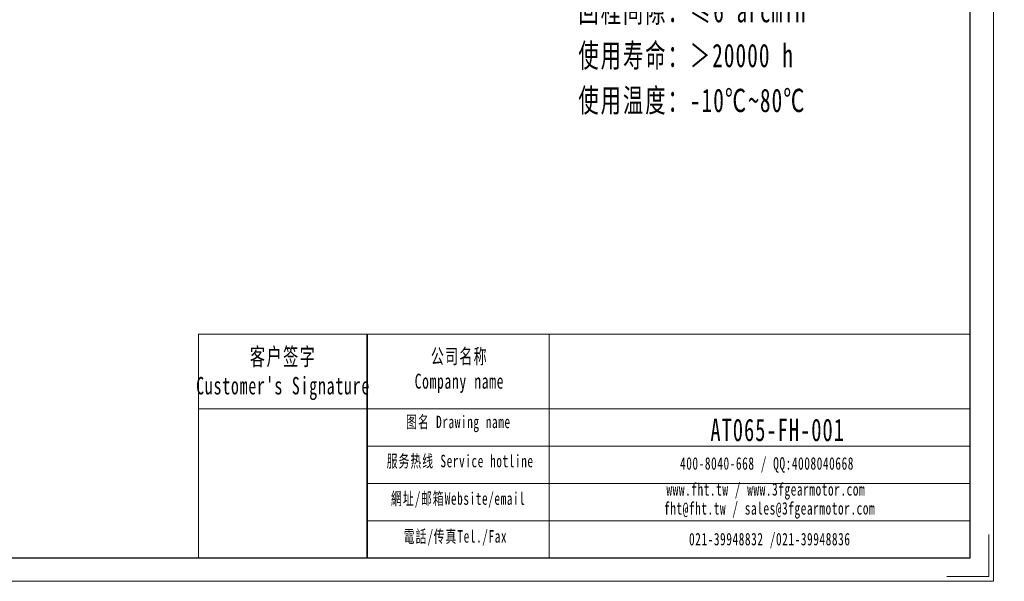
# Model space of a CAD drawing. Header units: millimetres. Extents: x -19 to 447, y 5 to 333.
# Tile 2 of 5: x 214 to 447, y 5 to 138. Entities that reach past the tile are written whole.
import ezdxf

# ---------------------------------------------------------------- set-up
doc = ezdxf.new("R2010")
doc.units = ezdxf.units.MM
doc.layers.get('0').update_dxf_attribs({"lineweight": 35})
for name, color, linetype, lineweight in [('7标注层', 4, 'Continuous', 18), ('SLD-0', 7, 'Continuous', 18), ('图框_外框线', 7, 'Continuous', 18), ('尺寸线层', 3, 'Continuous', 18)]:
    doc.layers.add(name, color=color, linetype=linetype, lineweight=lineweight)
doc.styles.add('标准', font='txt', dxfattribs={"width": 0.667})

msp = doc.modelspace()

# ---------------------------------------------------------------- linework, layer by layer
msp.add_line((296.2686, 63.6312), (296.2686, 10.5718))
at = {"layer": '7标注层', "color": 0}
msp.add_line((256.2436, 63.6312), (256.2436, 10.5809), dxfattribs=at)
at = {"layer": '图框_外框线'}
for p, q in [((256.2436, 63.6312), (296.2686, 63.6312)), ((296.2686, 63.6312), (296.2686, 10.5809)), ((296.2686, 63.6312), (439.1697, 63.6312)), ((339.393, 63.6312), (339.393, 10.5809)), ((256.2436, 45.9283), (296.2686, 45.9283)), ((296.2686, 45.9283), (439.1697, 45.9283)), ((296.2686, 37.0768), (439.1697, 37.0768)), ((296.2686, 28.2253), (439.1697, 28.2253)), ((296.2686, 19.3739), (439.1697, 19.3739))]:
    msp.add_line(p, q, dxfattribs=at)
at = {"layer": '图框_外框线', "color": 3}
msp.add_lwpolyline([(-19.4934, 5.0548), (444.6957, 5.0548), (444.6957, 333.3029), (-19.4934, 333.3029)], close=True, dxfattribs=at)
at = {"layer": '图框_外框线', "color": 3, "lineweight": 25}
msp.add_lwpolyline([(8.1369, 10.5809), (439.1697, 10.5809), (439.1697, 327.7768), (8.1369, 327.7768)], close=True, dxfattribs=at)
at = {"layer": '图框_外框线', "color": 3}
msp.add_lwpolyline([(443.5905, 16.1069), (443.5905, 6.16), (433.6436, 6.16)], dxfattribs=at)

# ---------------------------------------------------------------- texts
at = {"layer": 'SLD-0', "color": 1, "attachment_point": 2, "style": '标准'}
for s, insert, char_height, width in [("\\T1.1;客户签字\\PCustomer's Signature", (276.3251, 60.3561), 4.13069, 51.386206), ('\\T1.1;公司名称\\PCompany name', (318.1043, 60.1369), 3.540591, 45.839601), ('\\T1.1;图名 Drawing name', (317.8623, 44.2966), 2.950493, 37.732919), ('\\T1.1;\\pxt5.83333;{\\H1.50321x;\\C256;AT065-FH-001}', (393.536, 43.5842), 3.540591, 30.061012), ('\\T1.1;服务热线 Service hotline', (318.2807, 35.0189), 2.950493, 42.038097), ('\\T1.1;400-8040-668 / QQ:4008040668', (391.0115, 34.4551), 2.950493, 85.904801), ('\\T1.1;www.fht.tw / www.3fgearmotor.com ', (390.7394, 28.3096), 2.950493, 86.001506), ('\\T1.1;網址/邮箱Website/email', (317.8213, 26.1295), 2.950493, 43.757702), ('\\T1.1;\\pxt12;fht@fht.tw / sales@3fgearmotor.com ', (391.6386, 23.8168), 2.950493, 86.001506), ('\\T1.1;電話/传真Tel./Fax', (317.1602, 17.1708), 2.950493, 44.283979), ('\\T1.1;021-39948832 /021-39948836 ', (391.6695, 16.5257), 2.950493, 65.668656)]:
    msp.add_mtext(s, dxfattribs=dict(at, insert=insert, char_height=char_height, width=width))
at = {"layer": '尺寸线层', "insert": (346.2938, 217.4716), "char_height": 3.234, "width": 82.586747, "attachment_point": 1, "line_spacing_factor": 1.15057, "style": '标准'}
msp.add_mtext('\\T1.1;{\\H1.71429x;性能参数：\\P减速比：1:1\\P额定输出力矩：25 N.m\\P最大加速力矩：1.5倍额定扭矩\\P额定输入转速：1500 rpm\\P容许径向力：900 N\\P容许轴向力：450 N\\P回程间隙：≤6 arcmin\\P使用寿命：＞20000 h\\P使用温度：-10℃~80℃\\P}', dxfattribs=at)

doc.saveas('drawing.dxf')
